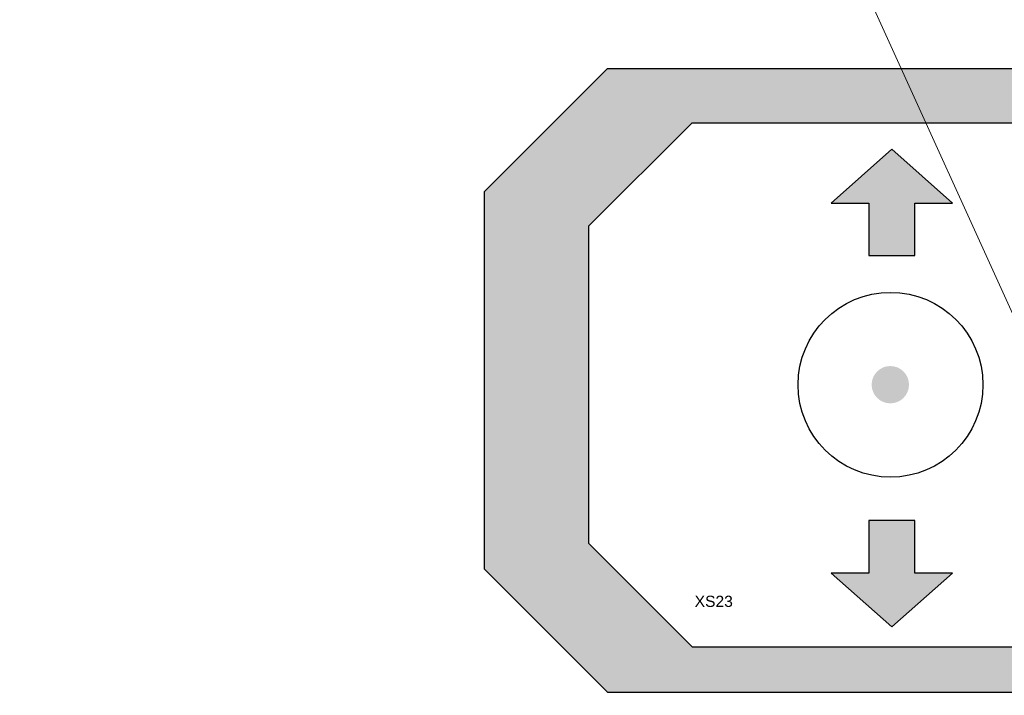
# Model space of a CAD drawing. Header units: centimetres. Extents: x -16053 to 7031, y -7778 to 254.
# Tile 94 of 256: x -12683 to -12634, y -737 to -704. Entities that reach past the tile are written whole.
import ezdxf
from ezdxf.enums import TextEntityAlignment as Align

# ---------------------------------------------------------------- set-up
doc = ezdxf.new("R2010")
doc.units = ezdxf.units.CM
doc.header["$MEASUREMENT"] = 0
doc.layers.add('AX - ADRESACJA', color=4, linetype='CONTINUOUS', lineweight=5)
doc.layers.add('T - opisy', color=250, linetype='CONTINUOUS', lineweight=13)
doc.layers.add('AX - OPRAWY  EWAKUACYJNE', color=1, linetype='CONTINUOUS')
doc.styles.add('ARIAL 1.0', font='txt')
doc.styles.add('ROMANS', font='simplex.shx', dxfattribs={"width": 0.8})

# ---------------------------------------------------------------- blocks, each defined once
blk = doc.blocks.new('AX - XS23')
at = {"layer": 'AX - OPRAWY  EWAKUACYJNE', "color": 251, "style": 'ARIAL 1.0'}
blk.add_text('XS23', height=0.686, dxfattribs=at).set_placement((-1.059, -0.291))
blk = doc.blocks.new('XS23')
at = {"layer": 'AX - OPRAWY  EWAKUACYJNE'}
h = blk.add_hatch(color=256, dxfattribs=at)
h.paths.add_polyline_path([(-31.001, -18.871), (-0.285, -18.871), (30.432, -18.871), (37.994, -11.309), (37.994, 11.845), (30.432, 19.408), (-0.285, 19.408), (-31.001, 19.408), (-38.564, 11.845), (-38.564, -11.309)])
h.paths.add_polyline_path([(-32.154, -9.725), (-25.802, -16.077), (0, -16.077), (25.802, -16.077), (32.154, -9.725), (32.154, 9.725), (25.802, 16.077), (0, 16.077), (-25.802, 16.077), (-32.154, 9.725)], flags=16)
for points in [[(-13.547, 14.445), (-17.266, 11.149), (-14.951, 11.149), (-14.951, 7.923), (-12.144, 7.923), (-12.144, 11.149), (-9.829, 11.149)], [(-13.547, -14.858), (-9.829, -11.562), (-12.144, -11.562), (-12.144, -8.336), (-14.951, -8.336), (-14.951, -11.562), (-17.266, -11.562)]]:
    blk.add_hatch(color=256, dxfattribs=at).paths.add_polyline_path(points)
h = blk.add_hatch(color=256, dxfattribs=at)
edge = h.paths.add_edge_path()
edge.add_arc((-13.641, 0), 1.146, 0, 360)
for p, q in [((-38.564, 11.845), (-31.001, 19.408)), ((-31.001, 19.408), (-0.285, 19.408)), ((-32.154, 9.725), (-25.802, 16.077)), ((-25.802, 16.077), (0, 16.077)), ((-38.564, 11.845), (-38.564, -11.309)), ((-32.154, 9.725), (-32.154, -9.725)), ((-32.154, -9.725), (-25.802, -16.077)), ((-38.564, -11.309), (-31.001, -18.871)), ((-25.802, -16.077), (0, -16.077)), ((-31.001, -18.871), (-0.285, -18.871))]:
    blk.add_line(p, q, dxfattribs=at)
for points in [[(-12.144, 7.923), (-12.144, 11.149), (-9.829, 11.149), (-13.547, 14.445), (-17.266, 11.149), (-14.951, 11.149), (-14.951, 7.923)], [(-14.951, -8.336), (-14.951, -11.562), (-17.266, -11.562), (-13.547, -14.858), (-9.829, -11.562), (-12.144, -11.562), (-12.144, -8.336)]]:
    blk.add_lwpolyline(points, close=True, dxfattribs=at)
blk.add_circle((-13.63, -0.004), 5.67, dxfattribs=at)
blk.add_blockref('AX - XS23', (-24.587, -13.346), dxfattribs=at)
at = {"layer": 'AX - ADRESACJA', "style": 'ROMANS', "width": 0.8, "flags": 4}
blk.add_attdef('AX_ADRES', text='', height=20, dxfattribs=at).set_placement((-2.401, -42.734), align=Align.MIDDLE)
at = {"layer": 'AX - OPRAWY  EWAKUACYJNE', "style": 'ROMANS', "width": 0.8, "flags": 13}
blk.add_attdef('TYP', (-25.554, -14.152), '', height=0.2, dxfattribs=at)

msp = doc.modelspace()

# ---------------------------------------------------------------- linework, layer by layer
at = {"layer": 'T - opisy', "linetype": 'Continuous'}
msp.add_lwpolyline([(-12923.531, -80.342), (-12623.788, -740.562)], dxfattribs=at)

# ---------------------------------------------------------------- block references
at = {"layer": 'AX - OPRAWY  EWAKUACYJNE', "color": 2, "xscale": 0.8, "yscale": 0.8, "zscale": 0.5}
msp.add_blockref('XS23', (-12629.059, -721.604), dxfattribs=at)

doc.saveas('drawing.dxf')
